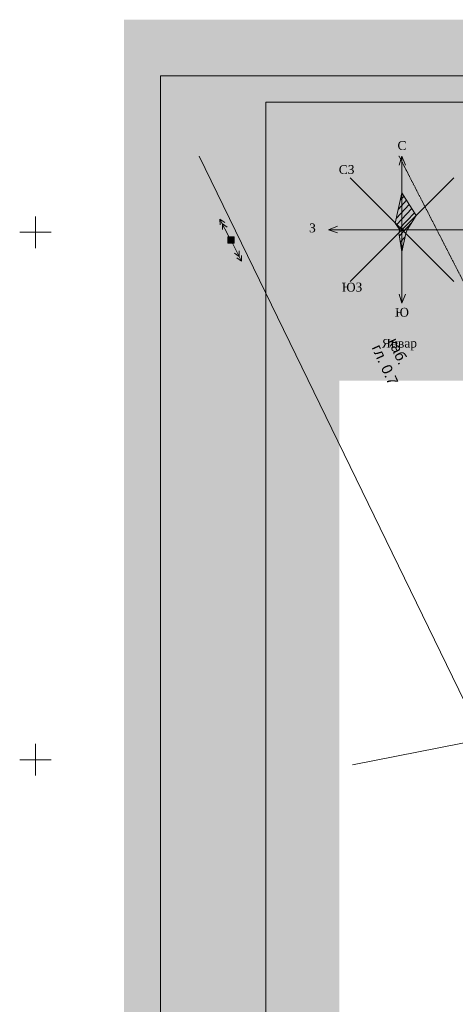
# Model space of a CAD drawing. Header units: millimetres. Extents: x 918404 to 1362154, y 4120617 to 4364104.
# Tile 100 of 256: x 919781 to 928042, y 4238074 to 4256736. Entities that reach past the tile are written whole.
import ezdxf

# ---------------------------------------------------------------- set-up
doc = ezdxf.new("R2010")
doc.units = ezdxf.units.MM
doc.header["$MEASUREMENT"] = 0
doc.linetypes.add('Д_ТРОТ_ТРУБА', pattern=[1.5, 0.75, -0.75])
for name, color, linetype, lineweight in [('(001) Сетка_Ном._пера__132', 132, 'Continuous', 18), ('(019) Связь_Ном._пера__7', 7, 'Continuous', 18), ('(022) Возд. Линии_Ном._пера__240', 240, 'Continuous', 18), ('(022) Возд. Линии_Ном._пера__7', 7, 'Continuous', 18), ('0_Ном._пера__174', 174, 'Continuous', 18), ('0_Ном._пера__255', 255, 'Continuous', 18), ('0_Ном._пера__5', 5, 'Continuous', 18), ('0_Ном._пера__7', 7, 'Continuous', 18), ('111111111111_Ном._пера__7', 7, 'Continuous', 18)]:
    doc.layers.add(name, color=color, linetype=linetype, lineweight=lineweight)
doc.styles.add('СГЕНЕРИР_СТИЛЬ_1', font='arial.ttf')
doc.styles.add('СГЕНЕРИР_СТИЛЬ_4', font='times.ttf')

msp = doc.modelspace()

# ---------------------------------------------------------------- hatches: boundary and pattern name
at = {"layer": '(022) Возд. Линии_Ном._пера__240', "linetype": 'Continuous'}
h = msp.add_hatch(color=256, dxfattribs=at)
h.paths.add_polyline_path([(923725.9, 4252617.3), (923725.9, 4252497.3), (923845.9, 4252497.3), (923845.9, 4252617.3)])
h.paths.add_polyline_path([(923775.9, 4252557.3, -1.0000337), (923795.9, 4252557.3, -1)], flags=0)
at = {"layer": '(022) Возд. Линии_Ном._пера__7', "linetype": 'Continuous'}
msp.add_hatch(color=256, dxfattribs=at).paths.add_polyline_path([(923793.2, 4252550.5, 1), (923778.6, 4252564.2, 1)])
at = {"layer": '0_Ном._пера__255', "linetype": 'Continuous'}
h = msp.add_hatch(color=256, dxfattribs=at)
h.paths.add_polyline_path([(921758.4, 4256735.6), (921758.4, 4225729.3), (965138, 4225729.3), (965138, 4256735.6)])
h.paths.add_polyline_path([(925842.5, 4226891.6), (925842.5, 4254335.7), (949743.4, 4254335.7), (949743.4, 4246766.4), (950980.5, 4246766.4), (950980.5, 4232899.9), (944525.3, 4232899.9), (944525.3, 4226891.6)], flags=0)
msp.add_hatch(color=256, dxfattribs=at).paths.add_polyline_path([(933157.7, 4249897.2), (924796.3, 4249897.2), (924796.3, 4254829.1), (933157.7, 4254829.1)])
at = {"layer": '0_Ном._пера__5', "linetype": 'Continuous'}
h = msp.add_hatch(dxfattribs=at)
h.set_pattern_fill('Блоки_стеновые', color=256, style=0, pattern_type=2)
h.set_pattern_definition([(46.723, (927146.48, 4253078.93), (-62.069, 65.918), [])])
h.paths.add_polyline_path([(926990.3, 4252754.5), (926903, 4252881.8), (927030.3, 4253454.5), (927299, 4253023.2), (927130.3, 4252754.5), (927101, 4252683.8), (927030.3, 4252334.5), (926973.7, 4252697.9)])

# ---------------------------------------------------------------- linework, layer by layer
at = {"layer": '(001) Сетка_Ном._пера__132', "linetype": 'Continuous'}
for p, q in [((920081.4, 4253008.3), (920081.4, 4252408.3)), ((919781.4, 4252708.3), (920381.4, 4252708.3)), ((920081.4, 4243008.3), (920081.4, 4242408.3)), ((919781.4, 4242708.3), (920381.4, 4242708.3))]:
    msp.add_line(p, q, dxfattribs=at)
at = {"layer": '(022) Возд. Линии_Ном._пера__7', "linetype": 'Continuous'}
for p, q in [((923578.8, 4252957.3), (923580.4, 4252845.5)), ((923578.8, 4252957.3), (923669.1, 4252891.5)), ((923762.7, 4252602.1), (923578.8, 4252957.3)), ((923624.7, 4252868.5), (923715.1, 4252802.7)), ((923624.7, 4252868.5), (923626.3, 4252756.7)), ((923808.6, 4252512.7), (923990.2, 4252156.4)), ((923944.8, 4252245.5), (923944, 4252357.3)), ((923944.8, 4252245.5), (923854.9, 4252311.9)), ((923990.2, 4252156.4), (923900.3, 4252222.8)), ((923990.2, 4252156.4), (923989.4, 4252268.2))]:
    msp.add_line(p, q, dxfattribs=at)
at = {"layer": '(022) Возд. Линии_Ном._пера__7', "linetype": 'Continuous', "flags": 128}
msp.add_lwpolyline([(923725.9, 4252497.3), (923845.9, 4252497.3), (923845.9, 4252617.3), (923725.9, 4252617.3)], close=True, dxfattribs=at)
at = {"layer": '(022) Возд. Линии_Ном._пера__7', "linetype": 'Continuous'}
msp.add_circle((923785.9, 4252557.3), 10, dxfattribs=at)
at = {"layer": '0_Ном._пера__174', "linetype": 'Continuous', "flags": 128}
for points in [[(922449.1, 4226391.6), (922449.1, 4255671.6), (964449.1, 4255671.6), (964449.1, 4226391.6)], [(924449.1, 4255171.6), (963949.1, 4255171.6), (963949.1, 4226891.6), (924449.1, 4226891.6)]]:
    msp.add_lwpolyline(points, close=True, dxfattribs=at)
at = {"layer": '0_Ном._пера__5', "linetype": 'Continuous'}
for p, q in [((926903, 4252881.8), (927030.3, 4253454.5)), ((927299, 4253023.2), (927030.3, 4253454.5)), ((927130.3, 4252754.5), (927299, 4253023.2)), ((926903, 4252881.8), (926990.3, 4252754.5)), ((926973.7, 4252697.9), (926990.3, 4252754.5)), ((927101, 4252683.8), (927130.3, 4252754.5)), ((926973.7, 4252697.9), (927030.3, 4252334.5)), ((927030.3, 4252334.5), (927101, 4252683.8))]:
    msp.add_line(p, q, dxfattribs=at)
at = {"layer": '0_Ном._пера__7', "linetype": 'Continuous'}
for p, q in [((926974.3, 4253975.3), (927030.3, 4254146.7)), ((927030.3, 4251362.3), (927030.3, 4254146.7)), ((927030.3, 4254146.7), (927097.1, 4253977.4)), ((926049.4, 4251773.6), (928011.1, 4253735.3)), ((926049.4, 4253735.3), (928011.1, 4251773.6)), ((925638.1, 4252754.5), (925807.4, 4252821.3)), ((925638.1, 4252754.5), (928422.5, 4252754.5)), ((925809.4, 4252698.5), (925638.1, 4252754.5)), ((926974.3, 4251533.6), (927030.3, 4251362.3)), ((927030.3, 4251362.3), (927097.1, 4251531.6))]:
    msp.add_line(p, q, dxfattribs=at)
at = {"layer": '0_Ном._пера__7', "linetype": 'Continuous', "flags": 128}
msp.add_lwpolyline([(926090, 4242613.4), (928564.8, 4243097.7), (923186.6, 4254151.8)], dxfattribs=at)
at = {"layer": '0_Ном._пера__7', "linetype": 'Д_ТРОТ_ТРУБА', "flags": 128}
msp.add_lwpolyline([(926973.7, 4254151.8), (932385.6, 4243605.3), (934420.3, 4240158.4), (936650.9, 4235296.8), (939061.7, 4230537.1)], dxfattribs=at)

# ---------------------------------------------------------------- texts
at = {"layer": '(019) Связь_Ном._пера__7', "linetype": 'Continuous', "char_height": 200, "attachment_point": 7, "rotation": 294.34154, "style": 'СГЕНЕРИР_СТИЛЬ_1'}
for s, insert in [('{каб.}', (926758.6, 4250643.7)), ('{гл. 0.7}', (926449.3, 4250521.3))]:
    msp.add_mtext(s, dxfattribs=dict(at, insert=insert))
at = {"layer": '111111111111_Ном._пера__7', "linetype": 'Continuous', "char_height": 168.75, "attachment_point": 2, "rotation": 0.60736, "style": 'СГЕНЕРИР_СТИЛЬ_4'}
for s, insert in [('{С}', (927029.3, 4254435.2)), ('{СЗ}', (925980.2, 4253980.2)), ('{З}', (925332.2, 4252873.5)), ('{ЮЗ}', (926082.3, 4251750.7)), ('{Ю}', (927029.3, 4251273.8)), ('{Январ }', (926980.4, 4250688.5))]:
    msp.add_mtext(s, dxfattribs=dict(at, insert=insert))

doc.saveas('drawing.dxf')
